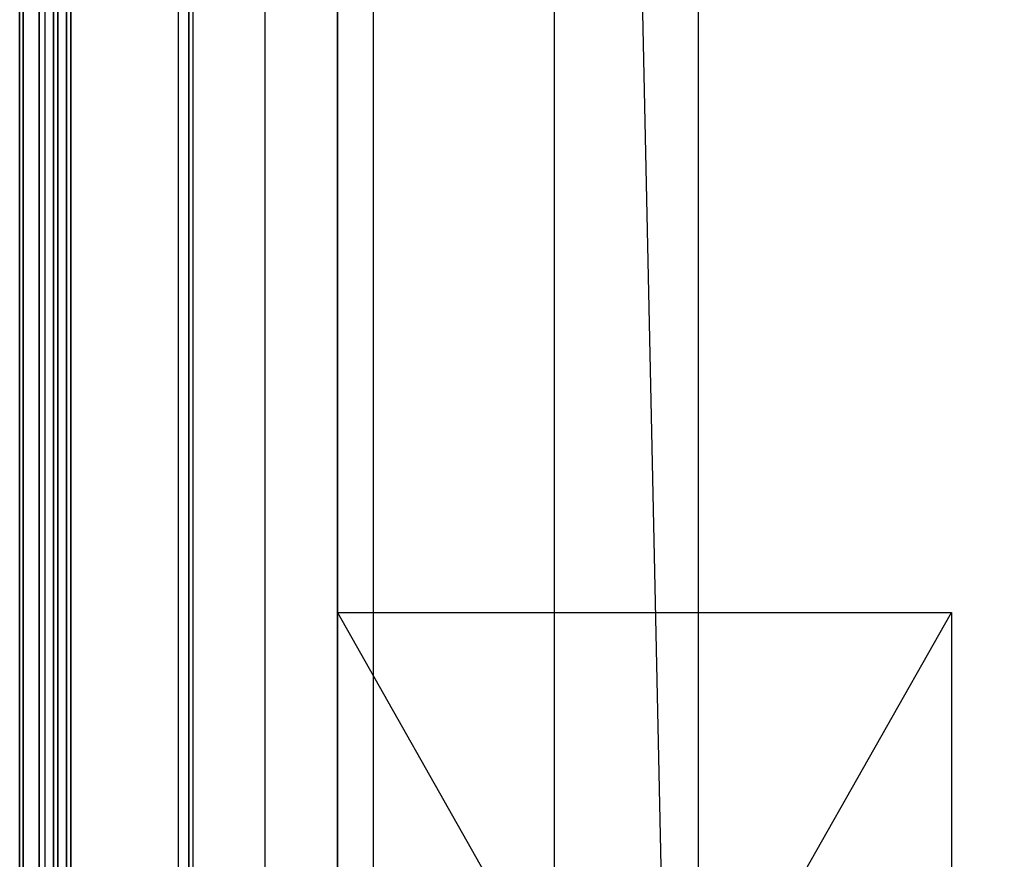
# Model space of a CAD drawing. Header units: millimetres. Extents: x 373037 to 682063, y 76092 to 274210.
# Tile 31 of 256: x 655037 to 656400, y 252241 to 253403. Entities that reach past the tile are written whole.
import ezdxf

# ---------------------------------------------------------------- set-up
doc = ezdxf.new("R2010")
doc.units = ezdxf.units.MM
doc.header["$LTSCALE"] = 100
for name, pattern in [('CK_ČERCHOVANÁ 50', [6, 3, -1.5, 0, -1.5]), ('ČERCHOVANÁ', [25.4, 12.7, -6.35, 0, -6.35]), ('ČÁRKOVANÁ', [19.05, 12.7, -6.35]), ('ČÁRKOVANÁ01-01', [2, 1, -1])]:
    doc.linetypes.add(name, pattern=pattern)
doc.layers.add('PUDORYS', color=253, linetype='CONTINUOUS')

msp = doc.modelspace()

# ---------------------------------------------------------------- linework, layer by layer
at = {"layer": 'PUDORYS', "color": 252, "linetype": 'ČERCHOVANÁ', "ltscale": 25, "true_color": 0x939598}
msp.add_line((655776.6, 274209.6), (655776.6, 249134.9), dxfattribs=at)
at = {"layer": 'PUDORYS', "color": 252, "linetype": 'CK_ČERCHOVANÁ 50', "ltscale": 50, "true_color": 0x939598}
for p, q in [((655476.6, 249832.2), (655476.6, 273032.2)), ((655976.6, 252132.2), (655976.6, 256332.2))]:
    msp.add_line(p, q, dxfattribs=at)
at = {"layer": 'PUDORYS', "color": 252, "linetype": 'ČÁRKOVANÁ01-01', "ltscale": 200, "true_color": 0x939598}
msp.add_line((655976.6, 249832.2), (655476.6, 273032.2), dxfattribs=at)
at = {"layer": 'PUDORYS', "color": 252, "ltscale": 20, "true_color": 0x939598}
for p, q in [((655976.6, 250032.2), (655976.6, 272832.2)), ((655476.6, 250032.2), (655476.6, 254194.7))]:
    msp.add_line(p, q, dxfattribs=at)
at = {"layer": 'PUDORYS', "color": 252, "ltscale": 5, "true_color": 0x939598}
msp.add_line((655526.6, 250082.2), (655526.6, 272782.2), dxfattribs=at)
at = {"layer": 'PUDORYS', "color": 252, "true_color": 0x939598}
for p, q in [((655063.6, 252077.7), (655063.6, 254217.2)), ((655071.6, 254217.2), (655071.6, 252077.7)), ((655083.6, 252077.7), (655083.6, 254217.2)), ((655089.6, 254217.2), (655089.6, 252077.7)), ((655101.6, 252077.7), (655101.6, 254217.2)), ((655107.6, 254217.2), (655107.6, 252077.7)), ((655270.6, 254200.7), (655270.6, 252088.7))]:
    msp.add_line(p, q, dxfattribs=at)
at = {"layer": 'PUDORYS', "color": 252, "linetype": 'ČERCHOVANÁ', "ltscale": 10, "true_color": 0x939598}
for p, q in [((655476.6, 251082.2), (656326.6, 252582.2)), ((655476.6, 252582.2), (656326.6, 251082.2)), ((655476.6, 252582.2), (656326.6, 252582.2)), ((655476.6, 251082.2), (655476.6, 252582.2)), ((656326.6, 252582.2), (656326.6, 251082.2))]:
    msp.add_line(p, q, dxfattribs=at)
at = {"layer": 'PUDORYS', "color": 252, "ltscale": 15, "true_color": 0x939598}
for points in [[(655036.6, 249592.2), (681616.6, 249592.2), (681616.6, 273272.2), (655036.6, 273272.2)], [(681611.6, 273267.2), (655041.6, 273267.2), (655041.6, 249597.2), (681611.6, 249597.2)], [(655063.6, 249619.2), (681589.6, 249619.2), (681589.6, 273245.2), (655063.6, 273245.2)], [(681581.6, 273237.2), (655071.6, 273237.2), (655071.6, 249627.2), (681581.6, 249627.2)], [(655270.6, 273038.2), (681383.2, 273038.2), (681383.2, 249826.2), (655270.6, 249826.2)], [(681376.6, 249832.2), (655276.6, 249832.2), (655276.6, 273032.2), (681376.6, 273032.2)], [(655083.6, 252077.7), (655089.6, 252077.7), (655089.6, 254211.7), (655083.6, 254211.7)], [(655101.6, 252077.7), (655107.6, 252077.7), (655107.6, 254211.7), (655101.6, 254211.7)]]:
    msp.add_lwpolyline(points, close=True, dxfattribs=at)
at = {"layer": 'PUDORYS', "color": 252, "linetype": 'ČÁRKOVANÁ', "ltscale": 5, "true_color": 0x939598}
for points in [[(681606.6, 249602.2), (655036.6, 249602.2), (655036.6, 273272.2), (681606.6, 273272.2)], [(681611.6, 249597.2), (655041.6, 249597.2), (655041.6, 273267.2), (681611.6, 273267.2)], [(681396.6, 249812.2), (655256.6, 249812.2), (655256.6, 273052.2), (681396.6, 273052.2)], [(681276.6, 249932.2), (655376.6, 249932.2), (655376.6, 272932.2), (681276.6, 272932.2)]]:
    msp.add_lwpolyline(points, close=True, dxfattribs=at)
at = {"layer": 'PUDORYS', "color": 252, "true_color": 0x939598}
for points in [[(681376.6, 249832.2), (655276.6, 249832.2), (655276.6, 273032.2), (681376.6, 273032.2)], [(681176.6, 250032.2), (655476.6, 250032.2), (655476.6, 272832.2), (681176.6, 272832.2)]]:
    msp.add_lwpolyline(points, close=True, dxfattribs=at)
at = {"layer": 'PUDORYS', "color": 252, "ltscale": 5, "true_color": 0x939598}
msp.add_lwpolyline([(655476.6, 250032.2), (681176.6, 250032.2), (681176.6, 272832.2), (655476.6, 272832.2)], close=True, dxfattribs=at)

doc.saveas('drawing.dxf')
